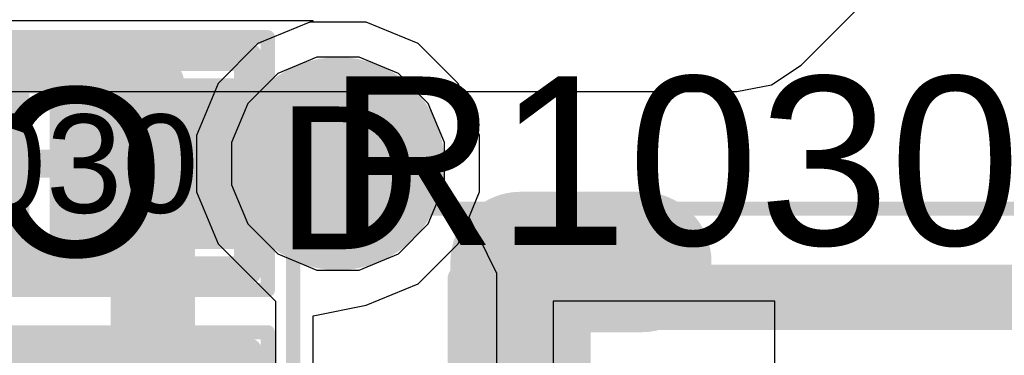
# Model space of a CAD drawing. Header units: inches. Extents: x -6 to 11.2, y -2.2 to 8.3.
# Tile 133 of 256: x 2.0628 to 2.2009, y 0.768 to 0.815. Entities that reach past the tile are written whole.
import ezdxf

# ---------------------------------------------------------------- set-up
doc = ezdxf.new("R2010")
doc.units = ezdxf.units.IN
doc.header["$MEASUREMENT"] = 0
for name, color, linetype in [('Board Layer Stack Bottom Overlay', 54, 'Continuous'), ('Bottom Comp Body -Top13)-Comp Body -Bot14)', 56, 'Continuous'), ('Bottom Courtyard -Top15)-Courtyard -Bot16)', 56, 'Continuous'), ('Drill Drawing', 1, 'Continuous'), ('Layer  6- Inner', 156, 'Continuous'), ('Layer 1- Top', 1, 'Continuous'), ('Layer 2- GND', 16, 'Continuous'), ('Layer 3- Inner', 16, 'Continuous'), ('Layer 4- Inner', 76, 'Continuous'), ('Layer 5- Inner', 90, 'Continuous'), ('Layer 8- Bottom', 5, 'Continuous'), ('Top Comp Body -Top13)-Comp Body -Bot14)', 56, 'Continuous'), ('Top Comp Outline -Top11)-Comp Outline -Bot12)', 56, 'Continuous'), ('Top Courtyard -Top15)-Courtyard -Bot16)', 56, 'Continuous'), ('Top Overlay', 2, 'Continuous'), ('Top Paste', 8, 'Continuous'), ('Top Solder', 216, 'Continuous'), ('Via Holes', 16, 'Continuous')]:
    doc.layers.add(name, color=color, linetype=linetype)
doc.styles.add('Arial', font='txt', dxfattribs={"height": 0.2})

# ---------------------------------------------------------------- blocks, each defined once
blk = doc.blocks.new('L15006_M_____B_137')
at = {"layer": 'Board Layer Stack Bottom Overlay'}
blk.add_lwpolyline([(-0.05, 0.05, 0.008, 0.008, 0), (0.05, 0.05, 0.008, 0.008, 0)], format="xyseb", dxfattribs=at)
blk.add_lwpolyline([(-0.052, 0.05, 0.004, 0.004, 1), (-0.048, 0.05, 0.004, 0.004, 1)], format="xyseb", close=True, dxfattribs=at)
at = {"layer": 'Bottom Comp Body -Top13)-Comp Body -Bot14)'}
for points in [[(-0.0689, -0.05315, 0.00394, 0.00394, 0), (-0.0689, 0.05315, 0.00394, 0.00394, 0)], [(-0.0689, 0.05315, 0.00394, 0.00394, 0), (0.0689, 0.05315, 0.00394, 0.00394, 0)]]:
    blk.add_lwpolyline(points, format="xyseb", dxfattribs=at)
blk.add_lwpolyline([(-0.06988, 0.05315, 0.00197, 0.00197, 1), (-0.06791, 0.05315, 0.00197, 0.00197, 1)], format="xyseb", close=True, dxfattribs=at)
blk.add_lwpolyline([(-0.06988, 0.05315, 0.00197, 0.00197, 1), (-0.06791, 0.05315, 0.00197, 0.00197, 1)], format="xyseb", close=True, dxfattribs=at)
at = {"layer": 'Bottom Courtyard -Top15)-Courtyard -Bot16)'}
for points in [[(-0.09252, -0.06299, 0.00197, 0.00197, 0), (-0.09252, 0.06299, 0.00197, 0.00197, 0)], [(-0.09252, 0.06299, 0.00197, 0.00197, 0), (0.09252, 0.06299, 0.00197, 0.00197, 0)]]:
    blk.add_lwpolyline(points, format="xyseb", dxfattribs=at)
blk.add_lwpolyline([(-0.09301, 0.06299, 0.000984, 0.000984, 1), (-0.09203, 0.06299, 0.000984, 0.000984, 1)], format="xyseb", close=True, dxfattribs=at)
blk.add_lwpolyline([(-0.09301, 0.06299, 0.000984, 0.000984, 1), (-0.09203, 0.06299, 0.000984, 0.000984, 1)], format="xyseb", close=True, dxfattribs=at)
blk = doc.blocks.new('L15002_035_255')
at = {"layer": 'Layer 1- Top'}
for points in [[(-0.03179, 0.01), (-0.00679, 0.01), (-0.00679, -0.01), (-0.03179, -0.01)], [(0.00679, 0.01), (0.03179, 0.01), (0.03179, -0.01), (0.00679, -0.01)]]:
    blk.add_hatch(color=7, dxfattribs=at).paths.add_polyline_path(points)
at = {"layer": 'Top Paste'}
for points in [[(-0.03179, 0.01), (-0.00679, 0.01), (-0.00679, -0.01), (-0.03179, -0.01)], [(0.00679, 0.01), (0.03179, 0.01), (0.03179, -0.01), (0.00679, -0.01)]]:
    blk.add_hatch(color=8, dxfattribs=at).paths.add_polyline_path(points)
at = {"layer": 'Top Solder'}
for points in [[(-0.03376, 0.01197), (-0.00482, 0.01197), (-0.00482, -0.01197), (-0.03376, -0.01197)], [(0.00482, 0.01197), (0.03376, 0.01197), (0.03376, -0.01197), (0.00482, -0.01197)]]:
    blk.add_hatch(color=216, dxfattribs=at).paths.add_polyline_path(points)
at = {"layer": 'Top Comp Body -Top13)-Comp Body -Bot14)'}
for points in [[(-0.02165, 0.01181, 0.00394, 0.00394, 0), (0.02165, 0.01181, 0.00394, 0.00394, 0)], [(-0.02165, -0.01181, 0.00394, 0.00394, 0), (-0.02165, 0.01181, 0.00394, 0.00394, 0)], [(0.02165, -0.01181, 0.00394, 0.00394, 0), (0.02165, 0.01181, 0.00394, 0.00394, 0)], [(-0.02165, -0.01181, 0.00394, 0.00394, 0), (0.02165, -0.01181, 0.00394, 0.00394, 0)]]:
    blk.add_lwpolyline(points, format="xyseb", dxfattribs=at)
for points in [[(-0.02264, 0.01181, 0.00197, 0.00197, 1), (-0.02067, 0.01181, 0.00197, 0.00197, 1)], [(-0.02264, 0.01181, 0.00197, 0.00197, 1), (-0.02067, 0.01181, 0.00197, 0.00197, 1)], [(0.02067, 0.01181, 0.00197, 0.00197, 1), (0.02264, 0.01181, 0.00197, 0.00197, 1)], [(0.02067, 0.01181, 0.00197, 0.00197, 1), (0.02264, 0.01181, 0.00197, 0.00197, 1)], [(-0.02264, -0.01181, 0.00197, 0.00197, 1), (-0.02067, -0.01181, 0.00197, 0.00197, 1)], [(-0.02264, -0.01181, 0.00197, 0.00197, 1), (-0.02067, -0.01181, 0.00197, 0.00197, 1)], [(0.02067, -0.01181, 0.00197, 0.00197, 1), (0.02264, -0.01181, 0.00197, 0.00197, 1)], [(0.02067, -0.01181, 0.00197, 0.00197, 1), (0.02264, -0.01181, 0.00197, 0.00197, 1)]]:
    blk.add_lwpolyline(points, format="xyseb", close=True, dxfattribs=at)
at = {"layer": 'Top Comp Outline -Top11)-Comp Outline -Bot12)'}
for points in [[(-0.03268, -0.01496, 0.00394, 0.00394, 0), (-0.03268, 0.01496, 0.00394, 0.00394, 0)], [(-0.03268, 0.01496, 0.00394, 0.00394, 0), (0.03268, 0.01496, 0.00394, 0.00394, 0)], [(0.03268, -0.01496, 0.00394, 0.00394, 0), (0.03268, 0.01496, 0.00394, 0.00394, 0)], [(-0.03268, -0.01496, 0.00394, 0.00394, 0), (0.03268, -0.01496, 0.00394, 0.00394, 0)]]:
    blk.add_lwpolyline(points, format="xyseb", dxfattribs=at)
for points in [[(-0.03366, 0.01496, 0.00197, 0.00197, 1), (-0.03169, 0.01496, 0.00197, 0.00197, 1)], [(-0.03366, 0.01496, 0.00197, 0.00197, 1), (-0.03169, 0.01496, 0.00197, 0.00197, 1)], [(0.03169, 0.01496, 0.00197, 0.00197, 1), (0.03366, 0.01496, 0.00197, 0.00197, 1)], [(0.03169, 0.01496, 0.00197, 0.00197, 1), (0.03366, 0.01496, 0.00197, 0.00197, 1)], [(-0.03366, -0.01496, 0.00197, 0.00197, 1), (-0.03169, -0.01496, 0.00197, 0.00197, 1)], [(-0.03366, -0.01496, 0.00197, 0.00197, 1), (-0.03169, -0.01496, 0.00197, 0.00197, 1)], [(0.03169, -0.01496, 0.00197, 0.00197, 1), (0.03366, -0.01496, 0.00197, 0.00197, 1)], [(0.03169, -0.01496, 0.00197, 0.00197, 1), (0.03366, -0.01496, 0.00197, 0.00197, 1)]]:
    blk.add_lwpolyline(points, format="xyseb", close=True, dxfattribs=at)
at = {"layer": 'Top Courtyard -Top15)-Courtyard -Bot16)'}
for points in [[(-0.03543, -0.01772, 0.00197, 0.00197, 0), (-0.03543, 0.01772, 0.00197, 0.00197, 0)], [(-0.03543, 0.01772, 0.00197, 0.00197, 0), (0.03543, 0.01772, 0.00197, 0.00197, 0)], [(0.03543, -0.01772, 0.00197, 0.00197, 0), (0.03543, 0.01772, 0.00197, 0.00197, 0)], [(0, -0.01181, 0.00394, 0.00394, 0), (0, 0.01181, 0.00394, 0.00394, 0)], [(-0.01181, 0, 0.00394, 0.00394, 0), (0.01181, 0, 0.00394, 0.00394, 0)], [(-0.03543, -0.01772, 0.00197, 0.00197, 0), (0.03543, -0.01772, 0.00197, 0.00197, 0)]]:
    blk.add_lwpolyline(points, format="xyseb", dxfattribs=at)
for points in [[(-0.03593, 0.01772, 0.000984, 0.000984, 1), (-0.03494, 0.01772, 0.000984, 0.000984, 1)], [(-0.03593, 0.01772, 0.000984, 0.000984, 1), (-0.03494, 0.01772, 0.000984, 0.000984, 1)], [(0.03494, 0.01772, 0.000984, 0.000984, 1), (0.03593, 0.01772, 0.000984, 0.000984, 1)], [(0.03494, 0.01772, 0.000984, 0.000984, 1), (0.03593, 0.01772, 0.000984, 0.000984, 1)], [(-0.00098, 0.01181, 0.00197, 0.00197, 1), (0.00098, 0.01181, 0.00197, 0.00197, 1)], [(-0.0128, 0, 0.00197, 0.00197, 1), (-0.01083, 0, 0.00197, 0.00197, 1)], [(0.01083, 0, 0.00197, 0.00197, 1), (0.0128, 0, 0.00197, 0.00197, 1)], [(-0.00098, -0.01181, 0.00197, 0.00197, 1), (0.00098, -0.01181, 0.00197, 0.00197, 1)], [(-0.03593, -0.01772, 0.000984, 0.000984, 1), (-0.03494, -0.01772, 0.000984, 0.000984, 1)], [(-0.03593, -0.01772, 0.000984, 0.000984, 1), (-0.03494, -0.01772, 0.000984, 0.000984, 1)], [(0.03494, -0.01772, 0.000984, 0.000984, 1), (0.03593, -0.01772, 0.000984, 0.000984, 1)], [(0.03494, -0.01772, 0.000984, 0.000984, 1), (0.03593, -0.01772, 0.000984, 0.000984, 1)]]:
    blk.add_lwpolyline(points, format="xyseb", close=True, dxfattribs=at)
at = {"layer": 'Top Overlay'}
for points in [[(-0.0187, 0.01614, 0.00394, 0.00394, 0), (0.01988, 0.01614, 0.00394, 0.00394, 0)], [(-0.0187, -0.01614, 0.00394, 0.00394, 0), (0.01988, -0.01614, 0.00394, 0.00394, 0)]]:
    blk.add_lwpolyline(points, format="xyseb", dxfattribs=at)
for points in [[(-0.01969, 0.01614, 0.00197, 0.00197, 1), (-0.01772, 0.01614, 0.00197, 0.00197, 1)], [(0.0189, 0.01614, 0.00197, 0.00197, 1), (0.02087, 0.01614, 0.00197, 0.00197, 1)], [(-0.01969, -0.01614, 0.00197, 0.00197, 1), (-0.01772, -0.01614, 0.00197, 0.00197, 1)], [(0.0189, -0.01614, 0.00197, 0.00197, 1), (0.02087, -0.01614, 0.00197, 0.00197, 1)]]:
    blk.add_lwpolyline(points, format="xyseb", close=True, dxfattribs=at)
at = {"layer": 'Top Comp Outline -Top11)-Comp Outline -Bot12)', "style": 'Arial'}
blk.add_text('R1030', height=0.01378, rotation=360, dxfattribs=at).set_placement((-0.03099, -0.00689))
blk = doc.blocks.new('L15002_035_256')
at = {"layer": 'Layer 1- Top'}
for points in [[(-0.03179, 0.01), (-0.00679, 0.01), (-0.00679, -0.01), (-0.03179, -0.01)], [(0.00679, 0.01), (0.03179, 0.01), (0.03179, -0.01), (0.00679, -0.01)]]:
    blk.add_hatch(color=7, dxfattribs=at).paths.add_polyline_path(points)
at = {"layer": 'Top Paste'}
for points in [[(-0.03179, 0.01), (-0.00679, 0.01), (-0.00679, -0.01), (-0.03179, -0.01)], [(0.00679, 0.01), (0.03179, 0.01), (0.03179, -0.01), (0.00679, -0.01)]]:
    blk.add_hatch(color=8, dxfattribs=at).paths.add_polyline_path(points)
at = {"layer": 'Top Solder'}
for points in [[(-0.03376, 0.01197), (-0.00482, 0.01197), (-0.00482, -0.01197), (-0.03376, -0.01197)], [(0.00482, 0.01197), (0.03376, 0.01197), (0.03376, -0.01197), (0.00482, -0.01197)]]:
    blk.add_hatch(color=216, dxfattribs=at).paths.add_polyline_path(points)
at = {"layer": 'Top Comp Body -Top13)-Comp Body -Bot14)'}
for points in [[(-0.02165, 0.01181, 0.00394, 0.00394, 0), (0.02165, 0.01181, 0.00394, 0.00394, 0)], [(-0.02165, -0.01181, 0.00394, 0.00394, 0), (-0.02165, 0.01181, 0.00394, 0.00394, 0)], [(0.02165, -0.01181, 0.00394, 0.00394, 0), (0.02165, 0.01181, 0.00394, 0.00394, 0)], [(-0.02165, -0.01181, 0.00394, 0.00394, 0), (0.02165, -0.01181, 0.00394, 0.00394, 0)]]:
    blk.add_lwpolyline(points, format="xyseb", dxfattribs=at)
for points in [[(-0.02264, 0.01181, 0.00197, 0.00197, 1), (-0.02067, 0.01181, 0.00197, 0.00197, 1)], [(-0.02264, 0.01181, 0.00197, 0.00197, 1), (-0.02067, 0.01181, 0.00197, 0.00197, 1)], [(0.02067, 0.01181, 0.00197, 0.00197, 1), (0.02264, 0.01181, 0.00197, 0.00197, 1)], [(0.02067, 0.01181, 0.00197, 0.00197, 1), (0.02264, 0.01181, 0.00197, 0.00197, 1)], [(-0.02264, -0.01181, 0.00197, 0.00197, 1), (-0.02067, -0.01181, 0.00197, 0.00197, 1)], [(-0.02264, -0.01181, 0.00197, 0.00197, 1), (-0.02067, -0.01181, 0.00197, 0.00197, 1)], [(0.02067, -0.01181, 0.00197, 0.00197, 1), (0.02264, -0.01181, 0.00197, 0.00197, 1)], [(0.02067, -0.01181, 0.00197, 0.00197, 1), (0.02264, -0.01181, 0.00197, 0.00197, 1)]]:
    blk.add_lwpolyline(points, format="xyseb", close=True, dxfattribs=at)
at = {"layer": 'Top Comp Outline -Top11)-Comp Outline -Bot12)'}
for points in [[(-0.03268, -0.01496, 0.00394, 0.00394, 0), (-0.03268, 0.01496, 0.00394, 0.00394, 0)], [(-0.03268, 0.01496, 0.00394, 0.00394, 0), (0.03268, 0.01496, 0.00394, 0.00394, 0)], [(0.03268, -0.01496, 0.00394, 0.00394, 0), (0.03268, 0.01496, 0.00394, 0.00394, 0)], [(-0.03268, -0.01496, 0.00394, 0.00394, 0), (0.03268, -0.01496, 0.00394, 0.00394, 0)]]:
    blk.add_lwpolyline(points, format="xyseb", dxfattribs=at)
for points in [[(-0.03366, 0.01496, 0.00197, 0.00197, 1), (-0.03169, 0.01496, 0.00197, 0.00197, 1)], [(-0.03366, 0.01496, 0.00197, 0.00197, 1), (-0.03169, 0.01496, 0.00197, 0.00197, 1)], [(0.03169, 0.01496, 0.00197, 0.00197, 1), (0.03366, 0.01496, 0.00197, 0.00197, 1)], [(0.03169, 0.01496, 0.00197, 0.00197, 1), (0.03366, 0.01496, 0.00197, 0.00197, 1)], [(-0.03366, -0.01496, 0.00197, 0.00197, 1), (-0.03169, -0.01496, 0.00197, 0.00197, 1)], [(-0.03366, -0.01496, 0.00197, 0.00197, 1), (-0.03169, -0.01496, 0.00197, 0.00197, 1)], [(0.03169, -0.01496, 0.00197, 0.00197, 1), (0.03366, -0.01496, 0.00197, 0.00197, 1)], [(0.03169, -0.01496, 0.00197, 0.00197, 1), (0.03366, -0.01496, 0.00197, 0.00197, 1)]]:
    blk.add_lwpolyline(points, format="xyseb", close=True, dxfattribs=at)
at = {"layer": 'Top Courtyard -Top15)-Courtyard -Bot16)'}
for points in [[(-0.03543, -0.01772, 0.00197, 0.00197, 0), (-0.03543, 0.01772, 0.00197, 0.00197, 0)], [(-0.03543, 0.01772, 0.00197, 0.00197, 0), (0.03543, 0.01772, 0.00197, 0.00197, 0)], [(0.03543, -0.01772, 0.00197, 0.00197, 0), (0.03543, 0.01772, 0.00197, 0.00197, 0)], [(0, -0.01181, 0.00394, 0.00394, 0), (0, 0.01181, 0.00394, 0.00394, 0)], [(-0.01181, 0, 0.00394, 0.00394, 0), (0.01181, 0, 0.00394, 0.00394, 0)], [(-0.03543, -0.01772, 0.00197, 0.00197, 0), (0.03543, -0.01772, 0.00197, 0.00197, 0)]]:
    blk.add_lwpolyline(points, format="xyseb", dxfattribs=at)
for points in [[(-0.03593, 0.01772, 0.000984, 0.000984, 1), (-0.03494, 0.01772, 0.000984, 0.000984, 1)], [(-0.03593, 0.01772, 0.000984, 0.000984, 1), (-0.03494, 0.01772, 0.000984, 0.000984, 1)], [(0.03494, 0.01772, 0.000984, 0.000984, 1), (0.03593, 0.01772, 0.000984, 0.000984, 1)], [(0.03494, 0.01772, 0.000984, 0.000984, 1), (0.03593, 0.01772, 0.000984, 0.000984, 1)], [(-0.00098, 0.01181, 0.00197, 0.00197, 1), (0.00098, 0.01181, 0.00197, 0.00197, 1)], [(-0.0128, 0, 0.00197, 0.00197, 1), (-0.01083, 0, 0.00197, 0.00197, 1)], [(0.01083, 0, 0.00197, 0.00197, 1), (0.0128, 0, 0.00197, 0.00197, 1)], [(-0.00098, -0.01181, 0.00197, 0.00197, 1), (0.00098, -0.01181, 0.00197, 0.00197, 1)], [(-0.03593, -0.01772, 0.000984, 0.000984, 1), (-0.03494, -0.01772, 0.000984, 0.000984, 1)], [(-0.03593, -0.01772, 0.000984, 0.000984, 1), (-0.03494, -0.01772, 0.000984, 0.000984, 1)], [(0.03494, -0.01772, 0.000984, 0.000984, 1), (0.03593, -0.01772, 0.000984, 0.000984, 1)], [(0.03494, -0.01772, 0.000984, 0.000984, 1), (0.03593, -0.01772, 0.000984, 0.000984, 1)]]:
    blk.add_lwpolyline(points, format="xyseb", close=True, dxfattribs=at)
at = {"layer": 'Top Overlay'}
for points in [[(-0.0187, 0.01614, 0.00394, 0.00394, 0), (0.01988, 0.01614, 0.00394, 0.00394, 0)], [(-0.0187, -0.01614, 0.00394, 0.00394, 0), (0.01988, -0.01614, 0.00394, 0.00394, 0)]]:
    blk.add_lwpolyline(points, format="xyseb", dxfattribs=at)
for points in [[(-0.01969, 0.01614, 0.00197, 0.00197, 1), (-0.01772, 0.01614, 0.00197, 0.00197, 1)], [(0.0189, 0.01614, 0.00197, 0.00197, 1), (0.02087, 0.01614, 0.00197, 0.00197, 1)], [(-0.01969, -0.01614, 0.00197, 0.00197, 1), (-0.01772, -0.01614, 0.00197, 0.00197, 1)], [(0.0189, -0.01614, 0.00197, 0.00197, 1), (0.02087, -0.01614, 0.00197, 0.00197, 1)]]:
    blk.add_lwpolyline(points, format="xyseb", close=True, dxfattribs=at)
at = {"layer": 'Top Comp Outline -Top11)-Comp Outline -Bot12)', "style": 'Arial'}
blk.add_text('R1029', height=0.01378, rotation=360, dxfattribs=at).set_placement((-0.03099, -0.00689))

msp = doc.modelspace()

# ---------------------------------------------------------------- hatches: boundary and pattern name
at = {"layer": 'Layer  6- Inner'}
h = msp.add_hatch(color=7, dxfattribs=at)
edge = h.paths.add_edge_path()
edge.add_arc((2.10748, 0.79488), 0.00984, 0, 360)
at = {"layer": 'Layer 1- Top'}
h = msp.add_hatch(color=7, dxfattribs=at)
edge = h.paths.add_edge_path()
edge.add_arc((2.10748, 0.79488), 0.00984, 0, 360)
at = {"layer": 'Layer 2- GND'}
h = msp.add_hatch(color=7, dxfattribs=at)
edge = h.paths.add_edge_path()
edge.add_arc((2.10748, 0.79488), 0.01492, 0, 360)
at = {"layer": 'Layer 8- Bottom'}
h = msp.add_hatch(color=7, dxfattribs=at)
edge = h.paths.add_edge_path()
edge.add_arc((2.10748, 0.79488), 0.00984, 0, 360)
at = {"layer": 'Via Holes'}
h = msp.add_hatch(color=7, dxfattribs=at)
edge = h.paths.add_edge_path()
edge.add_arc((2.10748, 0.79488), 0.00492, 0, 360)

# ---------------------------------------------------------------- linework, layer by layer
at = {"layer": 'Layer  6- Inner'}
for p, q in [((2.1724, 0.8087), (2.18696, 0.82327)), ((2.16826, 0.80594), (2.1724, 0.8087)), ((1.84658, 0.80497), (2.16339, 0.80497)), ((2.16339, 0.80497), (2.16826, 0.80594))]:
    msp.add_line(p, q, dxfattribs=at)
at = {"layer": 'Layer 1- Top'}
for p, q in [((2.104, 0.81488), (2.02041, 0.81488)), ((2.104, 0.81472), (2.104, 0.81488)), ((2.11143, 0.81472), (2.104, 0.81472)), ((2.11872, 0.8117), (2.11143, 0.81472)), ((2.1243, 0.80612), (2.11872, 0.8117)), ((2.12732, 0.79883), (2.1243, 0.80612)), ((2.12732, 0.79094), (2.12732, 0.79883)), ((2.1243, 0.78364), (2.12732, 0.79094)), ((2.11872, 0.77806), (2.1243, 0.78364)), ((2.11143, 0.77504), (2.11872, 0.77806)), ((2.104, 0.77354), (2.11143, 0.77504)), ((2.104, 0.73354), (2.104, 0.77354))]:
    msp.add_line(p, q, dxfattribs=at)
for points in [[(2.10394, 0.79488, 0.01181, 0.01181, 0), (2.10551, 0.79646, 0.01181, 0.01181, 0)], [(2.0815, 0.79488, 0.01181, 0.01181, 0), (2.10394, 0.79488, 0.01181, 0.01181, 0)], [(2.0815, 0.75354, 0.01181, 0.01181, 0), (2.0815, 0.79488, 0.01181, 0.01181, 0)]]:
    msp.add_lwpolyline(points, format="xyseb", dxfattribs=at)
for points in [[(2.10256, 0.79646, 0.00591, 0.00591, 1), (2.10846, 0.79646, 0.00591, 0.00591, 1)], [(2.07854, 0.79488, 0.00591, 0.00591, 1), (2.08445, 0.79488, 0.00591, 0.00591, 1)], [(2.07854, 0.79488, 0.00591, 0.00591, 1), (2.08445, 0.79488, 0.00591, 0.00591, 1)], [(2.10098, 0.79488, 0.00591, 0.00591, 1), (2.10689, 0.79488, 0.00591, 0.00591, 1)], [(2.10098, 0.79488, 0.00591, 0.00591, 1), (2.10689, 0.79488, 0.00591, 0.00591, 1)]]:
    msp.add_lwpolyline(points, format="xyseb", close=True, dxfattribs=at)
at = {"layer": 'Layer 3- Inner'}
for p, q in [((2.10451, 0.8098), (2.09903, 0.80753)), ((2.11045, 0.8098), (2.10451, 0.8098)), ((2.11593, 0.80753), (2.11045, 0.8098)), ((2.09903, 0.80753), (2.09483, 0.80333)), ((2.12013, 0.80333), (2.11593, 0.80753)), ((2.09483, 0.80333), (2.09256, 0.79785)), ((2.1224, 0.79785), (2.12013, 0.80333)), ((2.09256, 0.79785), (2.09256, 0.79191)), ((2.1224, 0.79191), (2.1224, 0.79785)), ((2.09256, 0.79191), (2.09483, 0.78643)), ((2.12013, 0.78643), (2.1224, 0.79191)), ((2.09483, 0.78643), (2.09903, 0.78223)), ((2.11593, 0.78223), (2.12013, 0.78643)), ((2.09903, 0.78223), (2.10451, 0.77996)), ((2.11045, 0.77996), (2.11593, 0.78223)), ((2.10451, 0.77996), (2.11045, 0.77996))]:
    msp.add_line(p, q, dxfattribs=at)
at = {"layer": 'Layer 4- Inner'}
for p, q in [((2.10451, 0.8098), (2.09903, 0.80753)), ((2.11045, 0.8098), (2.10451, 0.8098)), ((2.11593, 0.80753), (2.11045, 0.8098)), ((2.09903, 0.80753), (2.09483, 0.80333)), ((2.12013, 0.80333), (2.11593, 0.80753)), ((2.09483, 0.80333), (2.09256, 0.79785)), ((2.1224, 0.79785), (2.12013, 0.80333)), ((2.09256, 0.79785), (2.09256, 0.79191)), ((2.1224, 0.79191), (2.1224, 0.79785)), ((2.09256, 0.79191), (2.09483, 0.78643)), ((2.12013, 0.78643), (2.1224, 0.79191)), ((2.09483, 0.78643), (2.09903, 0.78223)), ((2.11593, 0.78223), (2.12013, 0.78643)), ((2.09903, 0.78223), (2.10451, 0.77996)), ((2.11045, 0.77996), (2.11593, 0.78223)), ((2.10451, 0.77996), (2.11045, 0.77996))]:
    msp.add_line(p, q, dxfattribs=at)
at = {"layer": 'Layer 5- Inner'}
for p, q in [((2.10451, 0.8098), (2.09903, 0.80753)), ((2.11045, 0.8098), (2.10451, 0.8098)), ((2.11593, 0.80753), (2.11045, 0.8098)), ((2.09903, 0.80753), (2.09483, 0.80333)), ((2.12013, 0.80333), (2.11593, 0.80753)), ((2.09483, 0.80333), (2.09256, 0.79785)), ((2.1224, 0.79785), (2.12013, 0.80333)), ((2.09256, 0.79785), (2.09256, 0.79191)), ((2.1224, 0.79191), (2.1224, 0.79785)), ((2.09256, 0.79191), (2.09483, 0.78643)), ((2.12013, 0.78643), (2.1224, 0.79191)), ((2.09483, 0.78643), (2.09903, 0.78223)), ((2.11593, 0.78223), (2.12013, 0.78643)), ((2.09903, 0.78223), (2.10451, 0.77996)), ((2.11045, 0.77996), (2.11593, 0.78223)), ((2.10451, 0.77996), (2.11045, 0.77996))]:
    msp.add_line(p, q, dxfattribs=at)
at = {"layer": 'Layer 8- Bottom'}
for p, q in [((2.10353, 0.81472), (2.09624, 0.8117)), ((2.11143, 0.81472), (2.10353, 0.81472)), ((2.11872, 0.8117), (2.11143, 0.81472)), ((2.09624, 0.8117), (2.09066, 0.80612)), ((2.1243, 0.80612), (2.11872, 0.8117)), ((2.09066, 0.80612), (2.08764, 0.79883)), ((2.12732, 0.79883), (2.1243, 0.80612)), ((2.08764, 0.79883), (2.08764, 0.79094)), ((2.12732, 0.79094), (2.12732, 0.79883)), ((2.08764, 0.79094), (2.09066, 0.78364)), ((2.12586, 0.7874), (2.12732, 0.79094)), ((2.12976, 0.77948), (2.12586, 0.7874)), ((2.09066, 0.78364), (2.0987, 0.77559)), ((2.12976, 0.72953), (2.12976, 0.77948)), ((2.0987, 0.77559), (2.0987, 0.72953)), ((2.1687, 0.77559), (2.13764, 0.77559)), ((2.13764, 0.77559), (2.13764, 0.72953)), ((2.1687, 0.72953), (2.1687, 0.77559))]:
    msp.add_line(p, q, dxfattribs=at)
for points in [[(2.13307, 0.72559, 0.01969, 0.01969, 0), (2.13307, 0.7811, 0.01969, 0.01969, 0)], [(2.13307, 0.7811, 0.01969, 0.01969, 0), (2.15, 0.7811, 0.01969, 0.01969, 0)]]:
    msp.add_lwpolyline(points, format="xyseb", dxfattribs=at)
for points in [[(2.12815, 0.7811, 0.00984, 0.00984, 1), (2.13799, 0.7811, 0.00984, 0.00984, 1)], [(2.12815, 0.7811, 0.00984, 0.00984, 1), (2.13799, 0.7811, 0.00984, 0.00984, 1)], [(2.14508, 0.7811, 0.00984, 0.00984, 1), (2.15492, 0.7811, 0.00984, 0.00984, 1)]]:
    msp.add_lwpolyline(points, format="xyseb", close=True, dxfattribs=at)

# ---------------------------------------------------------------- block references
for name, p in [('L15002_035_255', (2.0622, 0.79488)), ('L15006_M_____B_137', (2.1937, 0.72559)), ('L15002_035_256', (2.0622, 0.75354))]:
    msp.add_blockref(name, p)

# ---------------------------------------------------------------- texts
at = {"layer": 'Board Layer Stack Bottom Overlay', "style": 'Arial', "text_generation_flag": 2}
msp.add_text('C502', height=0.023622, dxfattribs=at).set_placement((2.08345, 0.78189))
at = {"layer": 'Drill Drawing', "style": 'Arial'}
msp.add_text('D', height=0.02, dxfattribs=at).set_placement((2.09882, 0.78289))
at = {"layer": 'Top Overlay', "style": 'Arial'}
msp.add_text('R1030', height=0.023622, dxfattribs=at).set_placement((2.10592, 0.78347))

doc.saveas('drawing.dxf')
